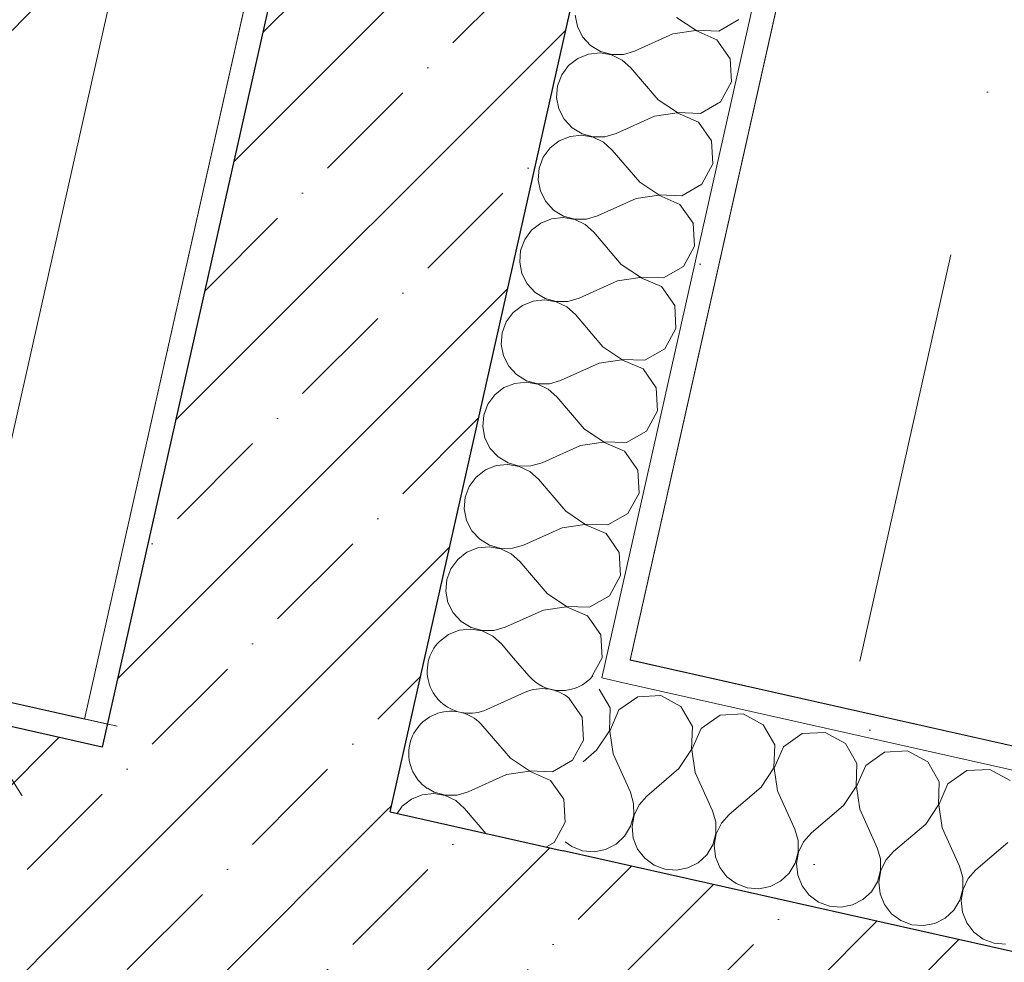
# Model space of a CAD drawing. Header units: millimetres. Extents: x -7213913 to -6930487, y 6129472 to 6354980.
# Tile 239 of 256: x -7184922 to -7184088, y 6179849 to 6180648. Entities that reach past the tile are written whole.
import ezdxf
from ezdxf.enums import TextEntityAlignment as Align

# ---------------------------------------------------------------- set-up
doc = ezdxf.new("R2010")
doc.units = ezdxf.units.MM
doc.header["$MEASUREMENT"] = 0
doc.linetypes.add('короткая штриховая', pattern=[282.222222, 141.111111, -141.111111])
doc.linetypes.add('Штрихпунктирная', pattern=[670.277762, 352.777767, -176.388884, 0, -141.111112])
for name, color, linetype in [('S - МОП.АР', 7, 'Continuous'), ('АР-вертикальная связь - Лестница.АР', 7, 'Continuous'), ('АР-Стены_внешние_.АР', 7, 'Continuous'), ('АР-Стены_внутренние_пилоны.АР', 7, 'Continuous'), ('АР-Чертеж-Оси_Осевые размеры.АР', 7, 'Continuous'), ('АР-Чертеж-Размеры.АР', 7, 'Continuous')]:
    doc.layers.add(name, color=color, linetype=linetype)
for name, color, linetype, lineweight in [('S - МОП.АР_Ном._пера__2', 8, 'Continuous', 15), ('АР-вертикальная связь - Лестница.АР_Ном._пера__1', 7, 'Continuous', 0), ('АР-Стены_внешние_.АР_Ном._пера__1', 7, 'Continuous', 0), ('АР-Стены_внутренние_пилоны.АР_Ном._пера__1', 7, 'Continuous', 30), ('АР-Чертеж-Оси_Осевые размеры.АР_Ном._пера__120', 7, 'Continuous', 0), ('АР-Чертеж-Размеры.АР_Ном._пера__1', 7, 'Continuous', 0), ('Паспорта Зон Archicad_Ном._пера__1', 7, 'Continuous', 0)]:
    doc.layers.add(name, color=color, linetype=linetype, lineweight=lineweight)
doc.styles.add('РЎР“Р•РќР•Р\xa0Р\x98Р\xa0_РЎРўР\x98Р›Р¬_1', font='txt')
doc.styles.add('РЎР“Р•РќР•Р\xa0Р\x98Р\xa0_РЎРўР\x98Р›Р¬_2', font='calibri.ttf')
doc.styles.add('РЎР“Р•РќР•Р\xa0Р\x98Р\xa0_РЎРўР\x98Р›Р¬_3', font='GOST_Common.ttf')
doc.styles.add('РЎР“Р•РќР•Р\xa0Р\x98Р\xa0_РЎРўР\x98Р›Р¬_5', font='GOTHIC.TTF')
doc.dimstyles.new('СГЕНЕРИР_СТИЛЬ__3', dxfattribs={"dimtxt": 129.999995, "dimasz": 142.5, "dimexe": 0.18, "dimexo": 300000, "dimgap": 0, "dimtad": 1, "dimdec": 0, "dimzin": 0, "dimdsep": 46, "dimtxsty": 'РЎР“Р•РќР•Р\xa0Р\x98Р\xa0_РЎРўР\x98Р›Р¬_3', "dimblk": 'ARROWHEAD_6', "dimblk1": 'ARROWHEAD_6', "dimblk2": 'ARROWHEAD_6', "dimcen": 0.09, "dimclrd": 7, "dimclre": 7, "dimclrt": 7, "dimazin": 0, "dimtfac": 1, "dimtdec": 4, "dimtmove": 0, "dimatfit": 3, "dimfxl": 1, "dimtolj": 1, "dimtzin": 0, "dimarcsym": 0})
doc.dimstyles.new('СГЕНЕРИР_СТИЛЬ__7', dxfattribs={"dimtxt": 129.999995, "dimasz": 142.5, "dimexe": 0.18, "dimexo": 300000, "dimgap": 0, "dimtad": 1, "dimdec": 0, "dimzin": 0, "dimdsep": 46, "dimtxsty": 'РЎР“Р•РќР•Р\xa0Р\x98Р\xa0_РЎРўР\x98Р›Р¬_3', "dimblk": 'ARROWHEAD_6', "dimblk1": 'ARROWHEAD_6', "dimblk2": 'ARROWHEAD_6', "dimcen": 0.09, "dimclrd": 7, "dimclre": 7, "dimclrt": 7, "dimazin": 0, "dimtfac": 1, "dimtdec": 4, "dimtmove": 2, "dimatfit": 3, "dimfxl": 1, "dimtolj": 1, "dimtzin": 0, "dimarcsym": 0})
pattern_1 = [(45, (-6566190.34, 6563027.8), (-111.369318, 111.369318), [0, -105, 0, -157.5]), (110, (-6565840.34, 6563027.8), (148.001588, 53.868173), [0, -77, 0, -133])]
pattern_2 = [(45, (-6566190.34, 6562677.8), (-84.852814, 84.852814), []), (45, (-6566232.77, 6562720.22), (-84.852814, 84.852814), [90, -30, 0, -30])]

# ---------------------------------------------------------------- blocks, each defined once
blk = doc.blocks.new('Техническая лоджия_7_52_1', base_point=(-7182433.85, 6182354.88))
at = {"layer": 'S - МОП.АР_Ном._пера__2', "color": 8, "linetype": 'Continuous', "lineweight": 15, "flags": 128}
blk.add_lwpolyline([(-7183887.92, 6182408.05), (-7184405.08, 6180105.4), (-7183009.84, 6179792.04), (-7182162.24, 6179601.67), (-7182022.59, 6181163.1), (-7181737.75, 6181925.13), (-7182229.24, 6182035.52)], close=True, dxfattribs=at)
at = {"layer": 'Паспорта Зон Archicad_Ном._пера__1', "color": 7, "lineweight": 0, "style": 'РЎР“Р•РќР•Р\xa0Р\x98Р\xa0_РЎРўР\x98Р›Р¬_1'}
blk.add_attdef('ROOM_NUMBER', text='', height=250, rotation=347.34172, dxfattribs=at).set_placement((-7182484.99, 6181615.13), align=Align.MIDDLE_CENTER)
at = {"layer": 'Паспорта Зон Archicad_Ном._пера__1', "color": 7, "lineweight": 0, "style": 'РЎР“Р•РќР•Р\xa0Р\x98Р\xa0_РЎРўР\x98Р›Р¬_2'}
blk.add_attdef('ROOM_AREA', text='', height=200, rotation=347.34172, dxfattribs=at).set_placement((-7182297.02, 6181116.15), align=Align.MIDDLE_RIGHT)
blk = doc.blocks.new('Лестница_2_58_1', base_point=(-7188386.96, 6182322.46))
at = {"layer": 'S - МОП.АР_Ном._пера__2', "color": 8, "linetype": 'Continuous', "lineweight": 15, "flags": 128}
blk.add_lwpolyline([(-7190309.25, 6184003.98), (-7190892.15, 6181408.62), (-7184867.03, 6180055.41), (-7184284.12, 6182650.77)], close=True, dxfattribs=at)
at = {"layer": 'Паспорта Зон Archicad_Ном._пера__1', "color": 7, "lineweight": 0, "style": 'РЎР“Р•РќР•Р\xa0Р\x98Р\xa0_РЎРўР\x98Р›Р¬_3'}
blk.add_attdef('ROOM_NUMBER', text='', height=350, rotation=347.34172, dxfattribs=at).set_placement((-7188963.03, 6183063.3), align=Align.MIDDLE_CENTER)
at = {"layer": 'Паспорта Зон Archicad_Ном._пера__1', "color": 7, "lineweight": 0, "style": 'РЎР“Р•РќР•Р\xa0Р\x98Р\xa0_РЎРўР\x98Р›Р¬_2'}
blk.add_attdef('ROOM_AREA', text='', height=200, rotation=347.34172, dxfattribs=at).set_placement((-7188725.43, 6182520.43), align=Align.MIDDLE_RIGHT)
blk = doc.blocks.new('Лестница_1_1', base_point=(-6566190.34, 6562677.79))
at = {"layer": 'АР-вертикальная связь - Лестница.АР_Ном._пера__1', "color": 7, "linetype": 'Continuous', "lineweight": 0}
for p, q in [((-7184867.02, 6180055.42), (-7184284.12, 6182650.77)), ((-7186037.86, 6180318.38), (-7184867.02, 6180055.42))]:
    blk.add_line(p, q, dxfattribs=at)
blk = doc.blocks.new('Стена_26_1', base_point=(-7186338.18, 6180237.22))
at = {"layer": 'АР-Стены_внутренние_пилоны.АР', "linetype": 'Continuous', "lineweight": 0, "true_color": 0x000000}
h = blk.add_hatch(dxfattribs=at)
h.set_pattern_fill('ШТУКАТУРКА__ГИПС_01_0001', color=18, style=0, pattern_type=2)
h.set_pattern_definition(pattern_1)
h.paths.add_polyline_path([(-7184847.74, 6180051.09), (-7186184.44, 6180351.31), (-7186188.83, 6180331.79), (-7184852.13, 6180031.58)])
h = blk.add_hatch(dxfattribs=at)
h.set_pattern_fill('ЖЕЛЕЗОБЕТОН__PROJECT__0001', color=18, style=0, pattern_type=2)
h.set_pattern_definition(pattern_2)
h.paths.add_polyline_path([(-7184852.13, 6180031.58), (-7186188.83, 6180331.79), (-7186243.61, 6180087.87), (-7184906.91, 6179787.65)])
at = {"layer": 'АР-Стены_внутренние_пилоны.АР_Ном._пера__1', "color": 7, "linetype": 'Continuous', "lineweight": 30}
blk.add_line((-7184852.13, 6180031.58), (-7186188.83, 6180331.79), dxfattribs=at)
at = {"layer": 'АР-Стены_внутренние_пилоны.АР_Ном._пера__1', "color": 7, "linetype": 'Continuous', "lineweight": 0, "flags": 128}
for points in [[(-7184847.74, 6180051.09), (-7186184.44, 6180351.31)], [(-7184847.74, 6180051.09), (-7184852.13, 6180031.58)]]:
    blk.add_lwpolyline(points, dxfattribs=at)
blk = doc.blocks.new('*X513', base_point=(-6566190.34, 6562677.79))
at = {"layer": 'АР-Стены_внешние_.АР_Ном._пера__1', "color": 7, "linetype": 'Continuous', "lineweight": 0}
for p, q in [((-7184421.94, 6180064.8), (-7184431.1, 6180080.82)), ((-7184398.58, 6180074.32), (-7184414.59, 6180063.15)), ((-7184379.09, 6180075.41), (-7184398.58, 6180074.32)), ((-7184361.94, 6180066.09), (-7184379.09, 6180075.41)), ((-7184422.61, 6180045.29), (-7184421.94, 6180064.8)), ((-7184414.59, 6180063.15), (-7184422.33, 6180045.23)), ((-7184352.25, 6180049.15), (-7184361.94, 6180066.09)), ((-7184328.89, 6180058.67), (-7184344.89, 6180047.5)), ((-7184309.4, 6180059.76), (-7184328.89, 6180058.67)), ((-7184292.25, 6180050.44), (-7184309.4, 6180059.76)), ((-7184433.43, 6180029.05), (-7184422.61, 6180045.29)), ((-7184422.33, 6180045.23), (-7184419.49, 6180025.92)), ((-7184352.92, 6180029.64), (-7184352.25, 6180049.15)), ((-7184344.89, 6180047.5), (-7184352.63, 6180029.58)), ((-7184282.56, 6180033.5), (-7184292.25, 6180050.44)), ((-7184259.2, 6180043.02), (-7184275.2, 6180031.84)), ((-7184239.71, 6180044.11), (-7184259.2, 6180043.02)), ((-7184222.56, 6180034.79), (-7184239.71, 6180044.11)), ((-7184433.43, 6180029.05), (-7184444.93, 6180019.23)), ((-7184363.74, 6180013.4), (-7184352.92, 6180029.64)), ((-7184352.63, 6180029.58), (-7184349.8, 6180010.27)), ((-7184283.22, 6180013.99), (-7184282.56, 6180033.5)), ((-7184275.2, 6180031.84), (-7184282.94, 6180013.93)), ((-7184212.87, 6180017.84), (-7184222.56, 6180034.79)), ((-7184170.01, 6180028.45), (-7184189.5, 6180027.36)), ((-7184152.86, 6180019.14), (-7184170.01, 6180028.45)), ((-7184419.49, 6180025.92), (-7184404.84, 6179993.35)), ((-7184189.5, 6180027.36), (-7184205.51, 6180016.19)), ((-7184363.74, 6180013.4), (-7184390.91, 6179990.22)), ((-7184294.04, 6179997.74), (-7184283.22, 6180013.99)), ((-7184282.94, 6180013.93), (-7184280.11, 6179994.61)), ((-7184213.53, 6179998.34), (-7184212.87, 6180017.84)), ((-7184205.51, 6180016.19), (-7184213.25, 6179998.27)), ((-7184143.17, 6180002.19), (-7184152.86, 6180019.14)), ((-7184119.81, 6180011.71), (-7184135.82, 6180000.54)), ((-7184100.32, 6180012.8), (-7184119.81, 6180011.71)), ((-7184083.17, 6180003.48), (-7184100.32, 6180012.8)), ((-7184349.8, 6180010.27), (-7184335.15, 6179977.69)), ((-7184294.04, 6179997.74), (-7184321.21, 6179974.56)), ((-7184224.35, 6179982.09), (-7184213.53, 6179998.34)), ((-7184213.25, 6179998.27), (-7184210.41, 6179978.96)), ((-7184143.84, 6179982.68), (-7184143.17, 6180002.19)), ((-7184135.82, 6180000.54), (-7184143.56, 6179982.62)), ((-7184402.08, 6179983.89), (-7184404.84, 6179993.35)), ((-7184390.91, 6179990.22), (-7184397.45, 6179982.85)), ((-7184280.11, 6179994.61), (-7184265.46, 6179962.04)), ((-7184402.01, 6179974.03), (-7184402.08, 6179983.89)), ((-7184397.45, 6179982.85), (-7184401.73, 6179973.97)), ((-7184224.35, 6179982.09), (-7184251.52, 6179958.91)), ((-7184210.41, 6179978.96), (-7184195.77, 6179946.39)), ((-7184154.66, 6179966.44), (-7184143.84, 6179982.68)), ((-7184143.56, 6179982.62), (-7184140.72, 6179963.31)), ((-7184404.63, 6179964.54), (-7184402.01, 6179974.03)), ((-7184401.73, 6179973.97), (-7184403.42, 6179964.26)), ((-7184332.39, 6179968.24), (-7184335.15, 6179977.69)), ((-7184321.21, 6179974.56), (-7184327.75, 6179967.19)), ((-7184409.75, 6179956.12), (-7184404.63, 6179964.54)), ((-7184403.42, 6179964.26), (-7184402.39, 6179954.46)), ((-7184332.32, 6179958.38), (-7184332.39, 6179968.24)), ((-7184327.75, 6179967.19), (-7184332.03, 6179958.32)), ((-7184262.7, 6179952.58), (-7184265.46, 6179962.04)), ((-7184154.66, 6179966.44), (-7184181.83, 6179943.26)), ((-7184140.72, 6179963.31), (-7184126.07, 6179930.74)), ((-7184416.97, 6179949.41), (-7184409.75, 6179956.12)), ((-7184402.39, 6179954.46), (-7184398.73, 6179945.32)), ((-7184334.94, 6179948.88), (-7184332.32, 6179958.38)), ((-7184332.03, 6179958.32), (-7184333.73, 6179948.61)), ((-7184251.52, 6179958.91), (-7184258.06, 6179951.54)), ((-7184460.14, 6179951.51), (-7184454.47, 6179947.32)), ((-7184454.47, 6179947.32), (-7184445.24, 6179943.85)), ((-7184435.42, 6179943.04), (-7184425.75, 6179944.94)), ((-7184425.75, 6179944.94), (-7184416.97, 6179949.41)), ((-7184398.73, 6179945.32), (-7184392.7, 6179937.52)), ((-7184340.06, 6179940.46), (-7184334.94, 6179948.88)), ((-7184333.73, 6179948.61), (-7184332.7, 6179938.81)), ((-7184262.62, 6179942.73), (-7184262.7, 6179952.58)), ((-7184258.06, 6179951.54), (-7184262.34, 6179942.67)), ((-7184193, 6179936.93), (-7184195.77, 6179946.39)), ((-7184084.97, 6179950.79), (-7184112.14, 6179927.61)), ((-7184445.24, 6179943.85), (-7184435.42, 6179943.04)), ((-7184392.7, 6179937.52), (-7184384.77, 6179931.67)), ((-7184347.28, 6179933.76), (-7184340.06, 6179940.46)), ((-7184332.7, 6179938.81), (-7184329.03, 6179929.66)), ((-7184265.25, 6179933.23), (-7184262.62, 6179942.73)), ((-7184262.34, 6179942.67), (-7184264.03, 6179932.96)), ((-7184192.93, 6179927.08), (-7184193, 6179936.93)), ((-7184181.83, 6179943.26), (-7184188.37, 6179935.89)), ((-7184384.77, 6179931.67), (-7184375.55, 6179928.2)), ((-7184375.55, 6179928.2), (-7184365.73, 6179927.39)), ((-7184365.73, 6179927.39), (-7184356.06, 6179929.29)), ((-7184356.06, 6179929.29), (-7184347.28, 6179933.76)), ((-7184329.03, 6179929.66), (-7184323.01, 6179921.87)), ((-7184270.36, 6179924.81), (-7184265.25, 6179933.23)), ((-7184264.03, 6179932.96), (-7184263.01, 6179923.16)), ((-7184188.37, 6179935.89), (-7184192.65, 6179927.01)), ((-7184123.31, 6179921.28), (-7184126.07, 6179930.74)), ((-7184323.01, 6179921.87), (-7184315.08, 6179916.01)), ((-7184277.59, 6179918.11), (-7184270.36, 6179924.81)), ((-7184263.01, 6179923.16), (-7184259.34, 6179914.01)), ((-7184195.55, 6179917.58), (-7184192.93, 6179927.08)), ((-7184192.65, 6179927.01), (-7184194.34, 6179917.31)), ((-7184123.24, 6179911.42), (-7184123.31, 6179921.28)), ((-7184118.68, 6179920.24), (-7184122.96, 6179911.36)), ((-7184112.14, 6179927.61), (-7184118.68, 6179920.24)), ((-7184315.08, 6179916.01), (-7184305.86, 6179912.55)), ((-7184305.86, 6179912.55), (-7184296.04, 6179911.74)), ((-7184296.04, 6179911.74), (-7184286.37, 6179913.64)), ((-7184286.37, 6179913.64), (-7184277.59, 6179918.11)), ((-7184259.34, 6179914.01), (-7184253.32, 6179906.21)), ((-7184200.67, 6179909.16), (-7184195.55, 6179917.58)), ((-7184194.34, 6179917.31), (-7184193.31, 6179907.51)), ((-7184125.86, 6179901.93), (-7184123.24, 6179911.42)), ((-7184122.96, 6179911.36), (-7184124.65, 6179901.65)), ((-7184253.32, 6179906.21), (-7184245.39, 6179900.36)), ((-7184207.9, 6179902.46), (-7184200.67, 6179909.16)), ((-7184193.31, 6179907.51), (-7184189.65, 6179898.36)), ((-7184245.39, 6179900.36), (-7184236.17, 6179896.9)), ((-7184236.17, 6179896.9), (-7184226.35, 6179896.08)), ((-7184226.35, 6179896.08), (-7184216.68, 6179897.99)), ((-7184216.68, 6179897.99), (-7184207.9, 6179902.46)), ((-7184189.65, 6179898.36), (-7184183.62, 6179890.56)), ((-7184130.98, 6179893.51), (-7184125.86, 6179901.93)), ((-7184124.65, 6179901.65), (-7184123.62, 6179891.85)), ((-7184183.62, 6179890.56), (-7184175.7, 6179884.71)), ((-7184146.98, 6179882.33), (-7184138.2, 6179886.8)), ((-7184138.2, 6179886.8), (-7184130.98, 6179893.51)), ((-7184123.62, 6179891.85), (-7184119.96, 6179882.71)), ((-7184175.7, 6179884.71), (-7184166.47, 6179881.24)), ((-7184166.47, 6179881.24), (-7184156.65, 6179880.43)), ((-7184156.65, 6179880.43), (-7184146.98, 6179882.33)), ((-7184119.96, 6179882.71), (-7184113.93, 6179874.91)), ((-7184113.93, 6179874.91), (-7184106.01, 6179869.06)), ((-7184106.01, 6179869.06), (-7184096.78, 6179865.59)), ((-7184096.78, 6179865.59), (-7184086.96, 6179864.78))]:
    blk.add_line(p, q, dxfattribs=at)
blk = doc.blocks.new('Стена_269_1', base_point=(-7184757.56, 6179882.22))
at = {"layer": 'АР-Стены_внешние_.АР', "linetype": 'Continuous', "lineweight": 0, "true_color": 0x000000}
h = blk.add_hatch(dxfattribs=at)
h.set_pattern_fill('ШТУКАТУРКА__ГИПС_01_0001', color=18, style=0, pattern_type=2)
h.set_pattern_definition(pattern_1)
h.paths.add_polyline_path([(-7184405.08, 6180105.41), (-7184409.46, 6180085.89), (-7183033.73, 6179776.91), (-7183029.35, 6179796.43)])
h = blk.add_hatch(dxfattribs=at)
h.set_pattern_fill('ЖЕЛЕЗОБЕТОН__PROJECT__0001', color=18, style=0, pattern_type=2)
h.set_pattern_definition(pattern_2)
h.paths.add_polyline_path([(-7184608.2, 6179976.79), (-7184662.99, 6179732.87), (-7183511.67, 6179474.29), (-7183456.88, 6179718.21)])
at = {"layer": 'АР-Стены_внешние_.АР_Ном._пера__1', "color": 7, "linetype": 'Continuous', "lineweight": 0}
for p in [(-7184428.98, 6180090.28), (-7183180.09, 6179809.78)]:
    blk.add_line(p, (-7184409.46, 6180085.89), dxfattribs=at)
at = {"layer": 'АР-Стены_внешние_.АР_Ном._пера__1', "color": 7, "linetype": 'Continuous', "lineweight": 30}
for p in [(-7184608.2, 6179976.79), (-7183456.88, 6179718.21)]:
    blk.add_line(p, (-7184461.85, 6179943.92), dxfattribs=at)
at = {"layer": 'АР-Стены_внешние_.АР_Ном._пера__1', "color": 7, "linetype": 'Continuous', "lineweight": 0, "flags": 128}
blk.add_lwpolyline([(-7183009.84, 6179792.04), (-7184405.08, 6180105.41)], dxfattribs=at)
at = {"layer": 'АР-Стены_внешние_.АР', "color": 7, "lineweight": 0}
blk.add_blockref('*X513', (-6566190.34, 6562677.79), dxfattribs=at)
blk = doc.blocks.new('*X847', base_point=(-6566190.34, 6562677.79))
at = {"layer": 'АР-Стены_внешние_.АР_Ном._пера__1', "color": 7, "linetype": 'Continuous', "lineweight": 0}
for p, q in [((-7184445.55, 6180057.13), (-7184456.51, 6180072.84)), ((-7184444.46, 6180037.64), (-7184445.55, 6180057.13)), ((-7184453.78, 6180020.49), (-7184444.46, 6180037.64)), ((-7184506.47, 6180022.29), (-7184516.95, 6180034.57)), ((-7184506.47, 6180022.29), (-7184490.23, 6180011.47)), ((-7184470.72, 6180010.8), (-7184453.78, 6180020.49)), ((-7184490.23, 6180011.47), (-7184470.72, 6180010.8)), ((-7184509.6, 6180008.35), (-7184542.18, 6179993.7)), ((-7184490.29, 6180011.18), (-7184509.6, 6180008.35)), ((-7184472.37, 6180003.44), (-7184490.29, 6180011.18)), ((-7184461.2, 6179987.44), (-7184472.37, 6180003.44)), ((-7184576.52, 6179996.85), (-7184570.99, 6179993.49)), ((-7184590.21, 6179987.58), (-7184598, 6179981.56)), ((-7184581.06, 6179991.25), (-7184590.21, 6179987.58)), ((-7184571.26, 6179992.28), (-7184581.06, 6179991.25)), ((-7184561.55, 6179990.58), (-7184571.26, 6179992.28)), ((-7184570.99, 6179993.49), (-7184561.49, 6179990.87)), ((-7184552.68, 6179986.31), (-7184561.55, 6179990.58)), ((-7184561.49, 6179990.87), (-7184551.64, 6179990.94)), ((-7184551.64, 6179990.94), (-7184542.18, 6179993.7)), ((-7184460.11, 6179967.95), (-7184461.2, 6179987.44)), ((-7184598, 6179981.56), (-7184602.47, 6179975.51)), ((-7184545.31, 6179979.76), (-7184552.68, 6179986.31)), ((-7184527.26, 6179958.61), (-7184545.31, 6179979.76)), ((-7184469.43, 6179950.8), (-7184460.11, 6179967.95)), ((-7184475.93, 6179947.08), (-7184469.43, 6179950.8))]:
    blk.add_line(p, q, dxfattribs=at)
blk = doc.blocks.new('*X848', base_point=(-6566190.34, 6562677.79))
at = {"layer": 'АР-Стены_внешние_.АР_Ном._пера__1', "color": 7, "linetype": 'Continuous', "lineweight": 0}
for p, q in [((-7184490.82, 6180091.98), (-7184503.68, 6180107.05)), ((-7184493.95, 6180078.04), (-7184526.52, 6180063.39)), ((-7184516.95, 6180034.57), (-7184529.66, 6180049.46))]:
    blk.add_line(p, q, dxfattribs=at)
for centre, start, end in [((-7184541.17, 6180095.97), 135.13844, 167.34172), ((-7184541.17, 6180095.97), 167.34172, 294.21162), ((-7184463.65, 6180115.16), 220.47183, 319.49711), ((-7184479.31, 6180045.47), 50.16753, 114.21162), ((-7184556.82, 6180026.27), 40.47183, 167.34172), ((-7184556.82, 6180026.27), 167.34172, 235.98135)]:
    blk.add_arc(centre, 35.71, start, end, dxfattribs=at)
blk = doc.blocks.new('*X849', base_point=(-6566190.34, 6562677.79))
at = {"layer": 'АР-Стены_внешние_.АР_Ном._пера__1', "color": 7, "linetype": 'Continuous', "lineweight": 0}
for p, q in [((-7184451.61, 6180651.51), (-7184449.71, 6180641.84)), ((-7184365.6, 6180649.52), (-7184349.36, 6180638.7)), ((-7184329.85, 6180638.03), (-7184312.9, 6180647.72)), ((-7184449.71, 6180641.84), (-7184445.24, 6180633.06)), ((-7184349.42, 6180638.42), (-7184368.73, 6180635.58)), ((-7184331.5, 6180630.68), (-7184349.42, 6180638.42)), ((-7184349.36, 6180638.7), (-7184329.85, 6180638.03)), ((-7184445.24, 6180633.06), (-7184438.53, 6180625.84)), ((-7184368.73, 6180635.58), (-7184401.3, 6180620.93)), ((-7184320.33, 6180614.67), (-7184331.5, 6180630.68)), ((-7184438.53, 6180625.84), (-7184430.11, 6180620.72)), ((-7184430.11, 6180620.72), (-7184420.62, 6180618.1)), ((-7184410.76, 6180618.17), (-7184401.3, 6180620.93)), ((-7184449.33, 6180614.82), (-7184457.13, 6180608.79)), ((-7184440.19, 6180618.48), (-7184449.33, 6180614.82)), ((-7184430.39, 6180619.51), (-7184440.19, 6180618.48)), ((-7184420.68, 6180617.82), (-7184430.39, 6180619.51)), ((-7184411.8, 6180613.54), (-7184420.68, 6180617.82)), ((-7184420.62, 6180618.1), (-7184410.76, 6180618.17)), ((-7184404.43, 6180607), (-7184411.8, 6180613.54)), ((-7184319.24, 6180595.18), (-7184320.33, 6180614.67)), ((-7184457.13, 6180608.79), (-7184462.98, 6180600.87)), ((-7184381.25, 6180579.83), (-7184404.43, 6180607)), ((-7184462.98, 6180600.87), (-7184466.45, 6180591.64)), ((-7184328.56, 6180578.03), (-7184319.24, 6180595.18)), ((-7184466.45, 6180591.64), (-7184467.26, 6180581.82)), ((-7184467.26, 6180581.82), (-7184465.36, 6180572.15)), ((-7184381.25, 6180579.83), (-7184365.01, 6180569.01)), ((-7184465.36, 6180572.15), (-7184460.89, 6180563.37)), ((-7184345.5, 6180568.34), (-7184328.56, 6180578.03)), ((-7184460.89, 6180563.37), (-7184454.19, 6180556.15)), ((-7184384.38, 6180565.89), (-7184416.96, 6180551.24)), ((-7184365.07, 6180568.72), (-7184384.38, 6180565.89)), ((-7184347.15, 6180560.98), (-7184365.07, 6180568.72)), ((-7184365.01, 6180569.01), (-7184345.5, 6180568.34)), ((-7184454.19, 6180556.15), (-7184445.77, 6180551.03)), ((-7184335.98, 6180544.98), (-7184347.15, 6180560.98)), ((-7184464.99, 6180545.12), (-7184472.78, 6180539.1)), ((-7184455.84, 6180548.79), (-7184464.99, 6180545.12)), ((-7184446.04, 6180549.82), (-7184455.84, 6180548.79)), ((-7184436.33, 6180548.12), (-7184446.04, 6180549.82)), ((-7184445.77, 6180551.03), (-7184436.27, 6180548.41)), ((-7184427.46, 6180543.85), (-7184436.33, 6180548.12)), ((-7184436.27, 6180548.41), (-7184426.42, 6180548.48)), ((-7184426.42, 6180548.48), (-7184416.96, 6180551.24)), ((-7184472.78, 6180539.1), (-7184478.64, 6180531.17)), ((-7184420.09, 6180537.3), (-7184427.46, 6180543.85)), ((-7184396.91, 6180510.13), (-7184420.09, 6180537.3)), ((-7184334.89, 6180525.49), (-7184335.98, 6180544.98)), ((-7184478.64, 6180531.17), (-7184482.1, 6180521.95)), ((-7184482.1, 6180521.95), (-7184482.91, 6180512.13)), ((-7184344.21, 6180508.34), (-7184334.89, 6180525.49)), ((-7184482.91, 6180512.13), (-7184481.01, 6180502.46)), ((-7184396.91, 6180510.13), (-7184380.66, 6180499.31)), ((-7184361.15, 6180498.65), (-7184344.21, 6180508.34)), ((-7184481.01, 6180502.46), (-7184476.54, 6180493.68)), ((-7184400.04, 6180496.2), (-7184432.61, 6180481.55)), ((-7184380.72, 6180499.03), (-7184400.04, 6180496.2)), ((-7184362.81, 6180491.29), (-7184380.72, 6180499.03)), ((-7184380.66, 6180499.31), (-7184361.15, 6180498.65)), ((-7184476.54, 6180493.68), (-7184469.84, 6180486.45)), ((-7184351.63, 6180475.29), (-7184362.81, 6180491.29)), ((-7184471.49, 6180479.1), (-7184480.64, 6180475.43)), ((-7184461.69, 6180480.12), (-7184471.49, 6180479.1)), ((-7184469.84, 6180486.45), (-7184461.42, 6180481.34)), ((-7184451.98, 6180478.43), (-7184461.69, 6180480.12)), ((-7184461.42, 6180481.34), (-7184451.92, 6180478.71)), ((-7184443.11, 6180474.15), (-7184451.98, 6180478.43)), ((-7184451.92, 6180478.71), (-7184442.07, 6180478.79)), ((-7184442.07, 6180478.79), (-7184432.61, 6180481.55)), ((-7184480.64, 6180475.43), (-7184488.44, 6180469.41)), ((-7184435.74, 6180467.61), (-7184443.11, 6180474.15)), ((-7184350.54, 6180455.8), (-7184351.63, 6180475.29)), ((-7184488.44, 6180469.41), (-7184494.29, 6180461.48)), ((-7184412.56, 6180440.44), (-7184435.74, 6180467.61)), ((-7184494.29, 6180461.48), (-7184497.75, 6180452.26)), ((-7184359.86, 6180438.65), (-7184350.54, 6180455.8)), ((-7184497.75, 6180452.26), (-7184498.57, 6180442.44)), ((-7184498.57, 6180442.44), (-7184496.66, 6180432.77)), ((-7184412.56, 6180440.44), (-7184396.31, 6180429.62)), ((-7184376.81, 6180428.96), (-7184359.86, 6180438.65)), ((-7184496.66, 6180432.77), (-7184492.19, 6180423.99)), ((-7184396.38, 6180429.34), (-7184415.69, 6180426.5)), ((-7184378.46, 6180421.6), (-7184396.38, 6180429.34)), ((-7184396.31, 6180429.62), (-7184376.81, 6180428.96)), ((-7184492.19, 6180423.99), (-7184485.49, 6180416.76)), ((-7184415.69, 6180426.5), (-7184448.26, 6180411.86)), ((-7184367.29, 6180405.59), (-7184378.46, 6180421.6)), ((-7184485.49, 6180416.76), (-7184477.07, 6180411.64)), ((-7184457.72, 6180409.09), (-7184448.26, 6180411.86)), ((-7184496.29, 6180405.74), (-7184504.09, 6180399.71)), ((-7184487.14, 6180409.4), (-7184496.29, 6180405.74)), ((-7184477.34, 6180410.43), (-7184487.14, 6180409.4)), ((-7184467.64, 6180408.74), (-7184477.34, 6180410.43)), ((-7184477.07, 6180411.64), (-7184467.57, 6180409.02)), ((-7184458.76, 6180404.46), (-7184467.64, 6180408.74)), ((-7184467.57, 6180409.02), (-7184457.72, 6180409.09)), ((-7184451.39, 6180397.92), (-7184458.76, 6180404.46)), ((-7184366.2, 6180386.1), (-7184367.29, 6180405.59)), ((-7184504.09, 6180399.71), (-7184509.94, 6180391.79)), ((-7184428.21, 6180370.75), (-7184451.39, 6180397.92)), ((-7184509.94, 6180391.79), (-7184513.41, 6180382.56)), ((-7184513.41, 6180382.56), (-7184514.22, 6180372.74)), ((-7184375.51, 6180368.95), (-7184366.2, 6180386.1)), ((-7184514.22, 6180372.74), (-7184512.32, 6180363.07)), ((-7184428.21, 6180370.75), (-7184411.97, 6180359.93)), ((-7184512.32, 6180363.07), (-7184507.85, 6180354.29)), ((-7184392.46, 6180359.26), (-7184375.51, 6180368.95)), ((-7184507.85, 6180354.29), (-7184501.14, 6180347.07)), ((-7184431.34, 6180356.81), (-7184463.91, 6180342.16)), ((-7184412.03, 6180359.65), (-7184431.34, 6180356.81)), ((-7184394.11, 6180351.91), (-7184412.03, 6180359.65)), ((-7184411.97, 6180359.93), (-7184392.46, 6180359.26)), ((-7184501.14, 6180347.07), (-7184492.72, 6180341.95)), ((-7184382.94, 6180335.9), (-7184394.11, 6180351.91)), ((-7184502.8, 6180339.71), (-7184511.94, 6180336.05)), ((-7184493, 6180340.74), (-7184502.8, 6180339.71)), ((-7184483.29, 6180339.05), (-7184493, 6180340.74)), ((-7184492.72, 6180341.95), (-7184483.23, 6180339.33)), ((-7184474.41, 6180334.77), (-7184483.29, 6180339.05)), ((-7184483.23, 6180339.33), (-7184473.37, 6180339.4)), ((-7184473.37, 6180339.4), (-7184463.91, 6180342.16)), ((-7184519.74, 6180330.02), (-7184525.59, 6180322.1)), ((-7184511.94, 6180336.05), (-7184519.74, 6180330.02)), ((-7184467.04, 6180328.23), (-7184474.41, 6180334.77)), ((-7184381.85, 6180316.41), (-7184382.94, 6180335.9)), ((-7184525.59, 6180322.1), (-7184529.06, 6180312.87)), ((-7184443.86, 6180301.06), (-7184467.04, 6180328.23)), ((-7184529.06, 6180312.87), (-7184529.87, 6180303.05)), ((-7184391.17, 6180299.26), (-7184381.85, 6180316.41)), ((-7184529.87, 6180303.05), (-7184527.97, 6180293.38)), ((-7184443.86, 6180301.06), (-7184427.62, 6180290.24)), ((-7184408.11, 6180289.57), (-7184391.17, 6180299.26)), ((-7184527.97, 6180293.38), (-7184523.5, 6180284.6)), ((-7184446.99, 6180287.12), (-7184479.57, 6180272.47)), ((-7184427.68, 6180289.95), (-7184446.99, 6180287.12)), ((-7184409.76, 6180282.21), (-7184427.68, 6180289.95)), ((-7184427.62, 6180290.24), (-7184408.11, 6180289.57)), ((-7184523.5, 6180284.6), (-7184516.8, 6180277.38)), ((-7184398.59, 6180266.21), (-7184409.76, 6180282.21)), ((-7184518.45, 6180270.02), (-7184527.6, 6180266.35)), ((-7184508.65, 6180271.05), (-7184518.45, 6180270.02)), ((-7184516.8, 6180277.38), (-7184508.38, 6180272.26)), ((-7184498.94, 6180269.35), (-7184508.65, 6180271.05)), ((-7184508.38, 6180272.26), (-7184498.88, 6180269.64)), ((-7184489.03, 6180269.71), (-7184479.57, 6180272.47)), ((-7184527.6, 6180266.35), (-7184535.39, 6180260.33)), ((-7184490.07, 6180265.08), (-7184498.94, 6180269.35)), ((-7184498.88, 6180269.64), (-7184489.03, 6180269.71)), ((-7184482.7, 6180258.53), (-7184490.07, 6180265.08)), ((-7184397.5, 6180246.72), (-7184398.59, 6180266.21)), ((-7184535.39, 6180260.33), (-7184541.25, 6180252.4)), ((-7184459.52, 6180231.36), (-7184482.7, 6180258.53)), ((-7184541.25, 6180252.4), (-7184544.71, 6180243.18)), ((-7184406.82, 6180229.57), (-7184397.5, 6180246.72)), ((-7184544.71, 6180243.18), (-7184545.52, 6180233.36)), ((-7184545.52, 6180233.36), (-7184543.62, 6180223.69)), ((-7184459.52, 6180231.36), (-7184443.27, 6180220.54)), ((-7184423.76, 6180219.88), (-7184406.82, 6180229.57)), ((-7184543.62, 6180223.69), (-7184539.15, 6180214.91)), ((-7184443.33, 6180220.26), (-7184462.65, 6180217.43)), ((-7184425.42, 6180212.52), (-7184443.33, 6180220.26)), ((-7184443.27, 6180220.54), (-7184423.76, 6180219.88)), ((-7184539.15, 6180214.91), (-7184532.45, 6180207.68)), ((-7184462.65, 6180217.43), (-7184495.22, 6180202.78)), ((-7184414.24, 6180196.52), (-7184425.42, 6180212.52)), ((-7184532.45, 6180207.68), (-7184524.03, 6180202.57)), ((-7184543.25, 6180196.66), (-7184551.05, 6180190.64)), ((-7184534.1, 6180200.33), (-7184543.25, 6180196.66)), ((-7184524.3, 6180201.35), (-7184534.1, 6180200.33)), ((-7184514.59, 6180199.66), (-7184524.3, 6180201.35)), ((-7184524.03, 6180202.57), (-7184514.53, 6180199.94)), ((-7184505.72, 6180195.38), (-7184514.59, 6180199.66)), ((-7184514.53, 6180199.94), (-7184504.68, 6180200.02)), ((-7184498.35, 6180188.84), (-7184505.72, 6180195.38)), ((-7184504.68, 6180200.02), (-7184495.22, 6180202.78)), ((-7184413.15, 6180177.03), (-7184414.24, 6180196.52)), ((-7184551.05, 6180190.64), (-7184556.9, 6180182.71)), ((-7184475.17, 6180161.67), (-7184498.35, 6180188.84)), ((-7184556.9, 6180182.71), (-7184560.36, 6180173.49)), ((-7184560.36, 6180173.49), (-7184561.18, 6180163.67)), ((-7184422.47, 6180159.88), (-7184413.15, 6180177.03)), ((-7184561.18, 6180163.67), (-7184559.28, 6180154)), ((-7184475.17, 6180161.67), (-7184458.92, 6180150.85)), ((-7184559.28, 6180154), (-7184554.8, 6180145.22)), ((-7184439.42, 6180150.19), (-7184422.47, 6180159.88)), ((-7184554.8, 6180145.22), (-7184548.1, 6180137.99)), ((-7184478.3, 6180147.73), (-7184510.87, 6180133.09)), ((-7184458.99, 6180150.57), (-7184478.3, 6180147.73)), ((-7184441.07, 6180142.83), (-7184458.99, 6180150.57)), ((-7184458.92, 6180150.85), (-7184439.42, 6180150.19)), ((-7184548.1, 6180137.99), (-7184539.68, 6180132.87)), ((-7184429.9, 6180126.82), (-7184441.07, 6180142.83)), ((-7184549.75, 6180130.63), (-7184558.9, 6180126.97)), ((-7184539.95, 6180131.66), (-7184549.75, 6180130.63)), ((-7184530.25, 6180129.97), (-7184539.95, 6180131.66)), ((-7184539.68, 6180132.87), (-7184530.18, 6180130.25)), ((-7184521.37, 6180125.69), (-7184530.25, 6180129.97)), ((-7184530.18, 6180130.25), (-7184520.33, 6180130.32)), ((-7184520.33, 6180130.32), (-7184510.87, 6180133.09)), ((-7184558.9, 6180126.97), (-7184566.43, 6180121.15)), ((-7184514, 6180119.15), (-7184521.37, 6180125.69)), ((-7184428.81, 6180107.33), (-7184429.9, 6180126.82)), ((-7184503.68, 6180107.05), (-7184514, 6180119.15)), ((-7184437.09, 6180092.1), (-7184428.81, 6180107.33))]:
    blk.add_line(p, q, dxfattribs=at)
blk = doc.blocks.new('Стена_404_1', base_point=(-7184111.1, 6182760.52))
at = {"layer": 'АР-Стены_внешние_.АР', "linetype": 'Continuous', "lineweight": 0, "true_color": 0x000000}
h = blk.add_hatch(dxfattribs=at)
h.set_pattern_fill('ЖЕЛЕЗОБЕТОН__PROJECT__0001', color=18, style=0, pattern_type=2)
h.set_pattern_definition(pattern_2)
h.paths.add_polyline_path([(-7184852.13, 6180031.58), (-7184608.2, 6179976.79), (-7184381.57, 6180985.84), (-7184625.5, 6181040.62)])
h = blk.add_hatch(dxfattribs=at)
h.set_pattern_fill('ШТУКАТУРКА__ГИПС_01_0001', color=18, style=0, pattern_type=2)
h.set_pattern_definition(pattern_1)
h.paths.add_polyline_path([(-7184235.22, 6180952.97), (-7184424.59, 6180109.79), (-7184405.08, 6180105.41), (-7184215.71, 6180948.59)])
h = blk.add_hatch(dxfattribs=at)
h.set_pattern_fill('ШТУКАТУРКА__ГИПС_01_0001', color=18, style=0, pattern_type=2)
h.set_pattern_definition(pattern_1)
h.paths.add_polyline_path([(-7184428.98, 6180090.28), (-7184405.08, 6180105.41), (-7184424.59, 6180109.79)])
h = blk.add_hatch(dxfattribs=at)
h.set_pattern_fill('ШТУКАТУРКА__ГИПС_01_0001', color=18, style=0, pattern_type=2)
h.set_pattern_definition(pattern_1)
h.paths.add_polyline_path([(-7184405.08, 6180105.41), (-7184428.98, 6180090.28), (-7184409.46, 6180085.89)])
h = blk.add_hatch(dxfattribs=at)
h.set_pattern_fill('ЖЕЛЕЗОБЕТОН__PROJECT__0001', color=18, style=0, pattern_type=2)
h.set_pattern_definition(pattern_2)
h.paths.add_polyline_path([(-7184906.91, 6179787.65), (-7184608.2, 6179976.79), (-7184852.13, 6180031.58)])
h = blk.add_hatch(dxfattribs=at)
h.set_pattern_fill('ЖЕЛЕЗОБЕТОН__PROJECT__0001', color=18, style=0, pattern_type=2)
h.set_pattern_definition(pattern_2)
h.paths.add_polyline_path([(-7184608.2, 6179976.79), (-7184906.91, 6179787.65), (-7184662.99, 6179732.87)])
at = {"layer": 'АР-Стены_внешние_.АР_Ном._пера__1', "color": 7, "linetype": 'Continuous', "lineweight": 30}
for q in [(-7184381.57, 6180985.84), (-7184461.85, 6179943.92)]:
    blk.add_line((-7184608.2, 6179976.79), q, dxfattribs=at)
at = {"layer": 'АР-Стены_внешние_.АР_Ном._пера__1', "color": 7, "linetype": 'Continuous', "lineweight": 0}
for q in [(-7184235.22, 6180952.97), (-7184409.46, 6180085.89)]:
    blk.add_line((-7184428.98, 6180090.28), q, dxfattribs=at)
at = {"layer": 'АР-Стены_внешние_.АР_Ном._пера__1', "color": 7, "linetype": 'Continuous', "lineweight": 30, "flags": 128}
blk.add_lwpolyline([(-7184625.5, 6181040.62), (-7184852.13, 6180031.58)], dxfattribs=at)
at = {"layer": 'АР-Стены_внешние_.АР_Ном._пера__1', "color": 7, "linetype": 'Continuous', "lineweight": 0, "flags": 128}
blk.add_lwpolyline([(-7184405.08, 6180105.41), (-7184215.71, 6180948.59)], dxfattribs=at)
at = {"layer": 'АР-Стены_внешние_.АР', "color": 7, "lineweight": 0}
for name in ['*X849', '*X848', '*X847']:
    blk.add_blockref(name, (-6566190.34, 6562677.79), dxfattribs=at)
blk = doc.blocks.new('*D950', base_point=(-6566190.34, 6562677.79))
at = {"layer": 'АР-Чертеж-Размеры.АР_Ном._пера__1', "color": 7, "linetype": 'Continuous', "lineweight": 0, "transparency": 16777216}
for p, q in [((-7184369.2, 6182785.18), (-7184393.85, 6182675.41)), ((-7184337.11, 6182585.8), (-7184450.59, 6182765.02)), ((-7184531.05, 6182706.23), (-7184256.64, 6182644.59)), ((-7184393.85, 6182675.41), (-7184976.75, 6180080.06)), ((-7185033.49, 6180169.68), (-7184920.01, 6179990.45)), ((-7185113.96, 6180110.88), (-7184839.54, 6180049.25)), ((-7184976.75, 6180080.06), (-7185001.4, 6179970.3))]:
    blk.add_line(p, q, dxfattribs=at)
at = {"layer": 'АР-Чертеж-Размеры.АР_Ном._пера__1', "color": 7, "lineweight": 0, "transparency": 16777216, "insert": (-7184688.78, 6181481.22), "char_height": 130, "attachment_point": 7, "rotation": 77.34173, "style": 'РЎР“Р•РќР•Р\xa0Р\x98Р\xa0_РЎРўР\x98Р›Р¬_3'}
blk.add_mtext('\\A1;{\\pql;\\fGOST Common|b0|i0|c204|p0;\\W1.000000;2\xa0660}', dxfattribs=at)
blk = doc.blocks.new('ARROWHEAD_6')
at = {"color": 0, "linetype": 'Continuous', "lineweight": 0}
for p, q in [((-0.5, -0.5), (0.5, 0.5)), ((0, 0), (-1, 0))]:
    blk.add_line(p, q, dxfattribs=at)
blk = doc.blocks.new('*D1176', base_point=(-6566190.34, 6562677.79))
at = {"layer": 'АР-Чертеж-Размеры.АР_Ном._пера__1', "color": 7, "linetype": 'Continuous', "lineweight": 0, "transparency": 16777216}
for p, q in [((-7184223.87, 6180912.22), (-7184285.51, 6180637.81)), ((-7184165.08, 6180831.76), (-7184344.3, 6180718.28)), ((-7184254.69, 6180775.02), (-7184364.46, 6180799.67)), ((-7182213.69, 6180316.62), (-7184254.69, 6180775.02)), ((-7182182.87, 6180453.83), (-7182244.5, 6180179.41)), ((-7182303.3, 6180259.88), (-7182124.08, 6180373.36)), ((-7182103.92, 6180291.97), (-7182213.69, 6180316.62))]:
    blk.add_line(p, q, dxfattribs=at)
at = {"layer": 'АР-Чертеж-Размеры.АР_Ном._пера__1', "color": 7, "lineweight": 0, "transparency": 16777216, "insert": (-7183430.13, 6180616.47), "char_height": 130, "attachment_point": 7, "rotation": 347.34172, "style": 'РЎР“Р•РќР•Р\xa0Р\x98Р\xa0_РЎРўР\x98Р›Р¬_3'}
blk.add_mtext('\\A1;{\\pql;\\fGOST Common|b0|i0|c204|p0;\\W1.000000;2\xa0092}', dxfattribs=at)
blk = doc.blocks.new('Стандартный Маркер Сетки[229]_1', base_point=(-7179800.84, 6199738.59))
at = {"layer": 'АР-Чертеж-Оси_Осевые размеры.АР_Ном._пера__120', "color": 7, "linetype": 'Штрихпунктирная', "lineweight": 0}
blk.add_line((-7180019.98, 6198762.89), (-7194792.02, 6132990.9), dxfattribs=at)
at = {"layer": 'АР-Чертеж-Оси_Осевые размеры.АР_Ном._пера__120', "color": 7, "lineweight": 0, "style": 'РЎР“Р•РќР•Р\xa0Р\x98Р\xa0_РЎРўР\x98Р›Р¬_5'}
blk.add_attdef('AC_MarkerText_1', text='', height=350, rotation=347.34172, dxfattribs=at).set_placement((-7195050.79, 6131708.43), align=Align.TOP_CENTER)

msp = doc.modelspace()

# ---------------------------------------------------------------- linework, layer by layer
at = {"layer": 'S - МОП.АР', "color": 254, "linetype": 'Continuous', "lineweight": 0, "true_color": 0xdadada, "flags": 128}
for points in [[(-7190309.25, 6184003.98), (-7190892.15, 6181408.62), (-7184867.03, 6180055.41), (-7184284.12, 6182650.77)], [(-7183887.92, 6182408.05), (-7184405.08, 6180105.4), (-7183009.84, 6179792.04), (-7182162.24, 6179601.67), (-7182022.59, 6181163.1), (-7181737.75, 6181925.13), (-7182229.24, 6182035.52)]]:
    msp.add_lwpolyline(points, close=True, dxfattribs=at)
at = {"layer": 'АР-вертикальная связь - Лестница.АР_Ном._пера__1', "color": 7, "linetype": 'короткая штриховая', "lineweight": 0}
msp.add_arc((-7185774.89, 6181489.22), 1200, 257.34172, 347.34177, dxfattribs=at)

# ---------------------------------------------------------------- block references
at = {"layer": 'S - МОП.АР', "color": 7, "linetype": 'Continuous', "lineweight": 0}
for name, p in [('Лестница_2_58_1', (-7188386.96, 6182322.46)), ('Техническая лоджия_7_52_1', (-7182433.85, 6182354.88))]:
    msp.add_blockref(name, p, dxfattribs=at)
at = {"layer": 'АР-вертикальная связь - Лестница.АР', "color": 7, "linetype": 'Continuous', "lineweight": 0}
msp.add_blockref('Лестница_1_1', (-6566190.34, 6562677.79), dxfattribs=at)
at = {"layer": 'АР-Стены_внешние_.АР', "color": 7, "lineweight": 0}
for name, p in [('Стена_404_1', (-7184111.1, 6182760.52)), ('Стена_269_1', (-7184757.56, 6179882.22))]:
    msp.add_blockref(name, p, dxfattribs=at)
at = {"layer": 'АР-Стены_внутренние_пилоны.АР', "color": 7, "lineweight": 0}
msp.add_blockref('Стена_26_1', (-7186338.18, 6180237.22), dxfattribs=at)
at = {"layer": 'АР-Чертеж-Оси_Осевые размеры.АР', "color": 8, "linetype": 'Continuous', "lineweight": 15}
msp.add_blockref('Стандартный Маркер Сетки[229]_1', (-7179800.84, 6199738.59), dxfattribs=at)

# ---------------------------------------------------------------- dimensions: what is measured, and where the dimension line sits
at = {"layer": 'АР-Чертеж-Размеры.АР', "color": 7, "linetype": 'Continuous', "lineweight": 0}
for base, p1, p2, angle, dimstyle, picture, middle, turn in [((-7184976.75, 6180080.06), (-7186313.57, 6183106.57), (-7186350.08, 6180388.51), 257.34173, 'СГЕНЕРИР_СТИЛЬ__7', '*D950', (-7184703.34, 6181713.05), 77.34173), ((-7184254.69, 6180775.02), (-7182024.49, 6181159.03), (-7183887.92, 6182408.05), 167.34172, 'СГЕНЕРИР_СТИЛЬ__3', '*D1176', (-7183198.3, 6180631.02), 347.34172)]:
    dim = msp.add_linear_dim(base=base, p1=p1, p2=p2, angle=angle, dimstyle=dimstyle, dxfattribs=at)
    dim.commit()
    dim.dimension.update_dxf_attribs({"geometry": picture, "text_midpoint": middle, "dimtype": 160, "text_rotation": turn})

doc.saveas('drawing.dxf')
